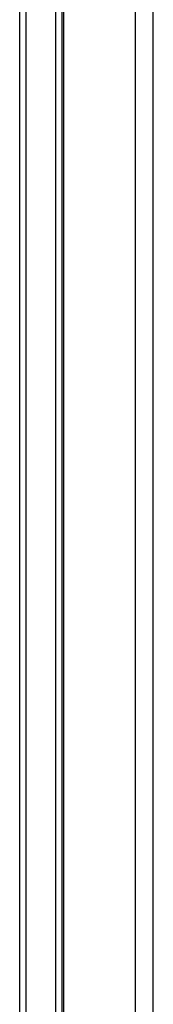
# Model space of a CAD drawing. Header units: inches. Extents: x 4 to 134, y 7 to 73.
# Tile 37 of 104: x 32.51 to 33.7, y 24.87 to 33.67. Entities that reach past the tile are written whole.
import ezdxf

# ---------------------------------------------------------------- set-up
doc = ezdxf.new("R2010")
doc.units = ezdxf.units.IN
doc.header["$MEASUREMENT"] = 0
doc.layers.add('Visible Edges(ANSI)', color=7, linetype='Continuous', lineweight=25)
doc.layers.add('Visible Tangent Edges(ANSI)', color=7, linetype='Continuous', lineweight=25)

msp = doc.modelspace()

# ---------------------------------------------------------------- linework, layer by layer
at = {"layer": 'Visible Edges(ANSI)'}
for p, q in [((32.8994, 15.9314), (32.8994, 51.4124)), ((33.6994, 15.9314), (33.6994, 51.4124)), ((32.5064, 20.4025), (32.5064, 46.9414)), ((32.8814, 46.6117), (32.8814, 20.7322))]:
    msp.add_line(p, q, dxfattribs=at)
at = {"layer": 'Visible Tangent Edges(ANSI)'}
for p, q in [((33.5384, 51.4124), (33.5384, 15.9314)), ((32.5603, 46.9405), (32.5603, 20.4034)), ((32.8276, 20.4043), (32.8276, 46.9396))]:
    msp.add_line(p, q, dxfattribs=at)

doc.saveas('drawing.dxf')
